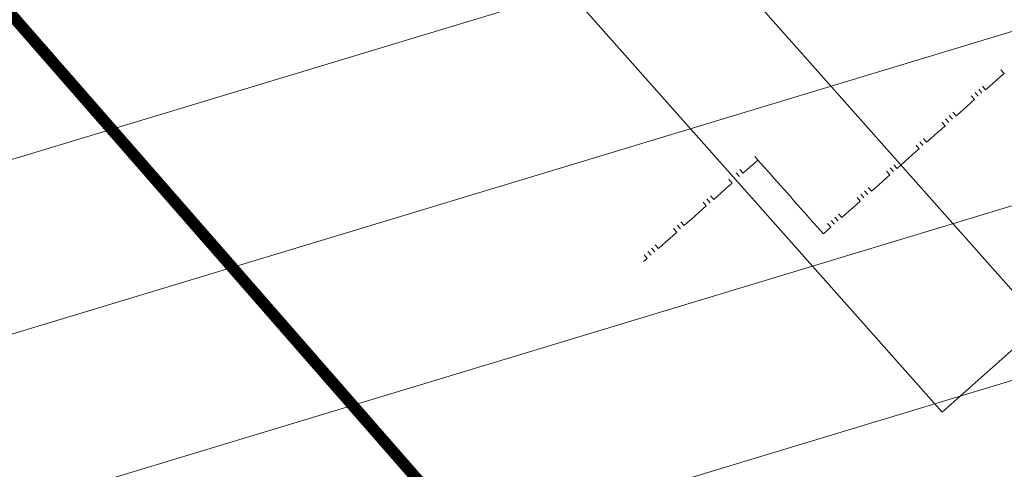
# Model space of a CAD drawing. Header units: centimetres. Extents: x 843425950 to 843478602, y 588811213 to 588851397.
# Tile 41 of 89: x 843442351 to 843442436, y 588832332 to 588832371. Entities that reach past the tile are written whole.
import ezdxf
from ezdxf import colors
from ezdxf.entities.mleader import LeaderData, LeaderLine
from ezdxf.lldxf.tags import DXFTag
from ezdxf.math import Vec2, Vec3

# ---------------------------------------------------------------- set-up
doc = ezdxf.new("R2010")
doc.units = ezdxf.units.CM
doc.header["$MEASUREMENT"] = 0
doc.linetypes.add('EGBU01', pattern=[1, 0.5, -0.5])
doc.layers.get('0').update_dxf_attribs({"lineweight": 5})
for name, color, linetype, lineweight in [('0-hatch', 8, 'Continuous', 5), ('0-LINIA CIENKA', 8, 'Continuous', 9), ('IS_gaz_ZEW', 40, 'GAS_LINE', 30), ('IS_lpg_proj_opis', 7, 'Continuous', 5), ('S_strefa zagrożenia wybuchem', 7, 'EGBU01', 13), ('wymiarowanie', 123, 'Continuous', 5)]:
    doc.layers.add(name, color=color, linetype=linetype, lineweight=lineweight)
doc.layers.add('IS_Grafika', color=7, linetype='SOLID', lineweight=9, true_color=0x000000)
doc.styles.add('IS_W-K_opisy', font='romans.shx', dxfattribs={"width": 0.7, "height": 20})
doc.styles.get("Standard").update_dxf_attribs({"font": 'ARIAL.TTF'})
tags = doc.linetypes.add('GAS_LINE', pattern='A,0.5,-0.2,["GAS",Standard,S=0.1,R=0,X=-0.1,Y=-0.05],-0.25', length=0.95).pattern_tags.tags
tags[6] = DXFTag(74, 10)
tags = doc.linetypes.add('SOLID', pattern=[10, 10, 0]).pattern_tags.tags
tags[6:7] = [DXFTag(74, 4), DXFTag(75, 0), DXFTag(340, '0'), DXFTag(46, 0.0), DXFTag(50, 0.0), DXFTag(44, 0.0), DXFTag(45, 0.0)]
tags[4:5] = [DXFTag(74, 4), DXFTag(75, 0), DXFTag(340, '0'), DXFTag(46, 0.0), DXFTag(50, 0.0), DXFTag(44, 0.0), DXFTag(45, 0.0)]
picture_1 = doc.add_image_def('image1.jpg', size_in_pixel=(6614, 4677))

# ---------------------------------------------------------------- blocks, each defined once
blk = doc.blocks.new('PZT BARSZCZEWO')
at = {"layer": '0-LINIA CIENKA', "lineweight": 5, "ltscale": 2, "transparency": 33554687}
h = blk.add_hatch(dxfattribs=at)
h.set_pattern_fill('ANSI37', color=256, scale=1000, angle=20)
h.set_pattern_definition([(65, (0, 0), (-113.2884733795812, 52.82728271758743), []), (155, (0, 0), (-52.82728271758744, -113.2884733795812), [])])
edge = h.paths.add_edge_path()
edge.add_line((843441756.9641684, 588833158.7344854), (843442575.483008, 588832236.5806395))
edge.add_line((843442575.483008, 588832236.5806395), (843444368.2496421, 588833842.5538505))
edge.add_line((843444368.2496421, 588833842.5538505), (843443655.9849038, 588834657.7236509))
edge.add_line((843443655.9849038, 588834657.7236509), (843443055.3110482, 588834184.0961442))
edge.add_line((843443055.3110482, 588834184.0961442), (843442940.5186727, 588834093.6003145))
edge.add_line((843442923.836077, 588834078.4714526), (843441756.9641684, 588833158.7344854))
h.paths.add_polyline_path([(843444368.2496421, 588833842.5538505), (843445637.7722989, 588832389.7115824), (843445134.1501327, 588831938.9706669), (843444877.3431487, 588832225.9353465), (843444824.5023687, 588832178.7412899), (843444831.1155701, 588832169.6302025), (843444743.8351632, 588832091.7792779), (843443710.0761355, 588833247.9569395)])
at = {"layer": '0-hatch', "color": 63, "linetype": 'Continuous', "lineweight": 5, "transparency": 33554687}
for p, q in [((843442445.1414053, 588832387.5894594), (843442283.3891952, 588832338.7190704)), ((843442455.6614732, 588832375.8010747), (843442293.8664722, 588832326.9177574)), ((843442466.1815411, 588832364.0126901), (843442304.3437494, 588832315.1164442)), ((843442476.7016089, 588832352.2243054), (843442314.8210264, 588832303.3151312))]:
    blk.add_line(p, q, dxfattribs=at)
at = {"layer": 'wymiarowanie', "lineweight": 5, "ltscale": 0.5}
image = blk.add_image(picture_1, insert=(843431362.0643705, 588824232.5320414), size_in_units=(21007.289183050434, 14855.018374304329), rotation=0.10583542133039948, dxfattribs=at)
image.dxf.flags = 7
blk = doc.blocks.new('_Closed')
at = {"color": 0, "linetype": 'ByBlock', "lineweight": -2}
for p, q in [((-1, 0.1666666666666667), (0, 0)), ((-1, 0.1666666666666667), (-1, -0.1666666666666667)), ((0, 0), (-1, -0.1666666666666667)), ((0, 0), (-1, 0))]:
    blk.add_line(p, q, dxfattribs=at)

msp = doc.modelspace()

# ---------------------------------------------------------------- block references
msp.add_blockref('PZT BARSZCZEWO', (0, 0))

# ---------------------------------------------------------------- next in the draw order: hatches: boundary and pattern name
at = {"layer": 'S_strefa zagrożenia wybuchem'}
h = msp.add_hatch(dxfattribs=at)
h.set_pattern_fill('AR-CONC', color=1, scale=9.999999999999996, angle=359.8311976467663)
h.set_pattern_definition([(49.83119764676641, (843444005.5862415, 588831444.9671925), (71.70721923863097, -6.486502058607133), [7.49999999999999, -82.49999999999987]), (354.8311976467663, (843444005.5862415, 588831444.9671925), (-13.65346586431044, 75.25976518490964), [5.999999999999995, -65.99999999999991]), (100.2826421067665, (843444011.561843, 588831444.4266508), (58.05375314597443, 68.77326235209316), [6.37401919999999, -70.11421119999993]), (46.01539764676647, (843444005.6451646, 588831464.9671057), (106.6749053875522, -16.86628182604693), [11.25, -123.75]), (96.46683313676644, (843444014.5347368, 588831463.561579), (93.75277913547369, 97.13607164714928), [9.561034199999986, -105.1713759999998]), (351.0153616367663, (843444005.6451646, 588831464.9671057), (93.75277907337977, 97.13607159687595), [8.999999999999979, -99.00000009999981]), (20.83119764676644, (843444015.6303904, 588831459.9376659), (59.57182849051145, -40.43757225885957), [7.499999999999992, -82.4999999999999]), (325.8311976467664, (843444015.6303904, 588831459.9376659), (24.54506786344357, 72.44300538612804), [5.999999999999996, -65.99999999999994]), (71.28264238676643, (843444020.5947094, 588831456.5678682), (84.11689562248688, 32.00543297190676), [6.374018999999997, -70.11421119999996]), (37.33119764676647, (843444005.5862415, 588831444.9671925), (1.314055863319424, 33.28565843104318), [0, -65.2, 0, -67, 0, -66.25000000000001]), (7.331197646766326, (843444005.5862415, 588831444.9671925), (26.42303928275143, 39.36349571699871), [0, -38.19999999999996, 0, -63.69999999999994, 0, -25.24999999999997]), (327.3311976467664, (843443983.2863383, 588831445.0328918), (53.37536693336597, -2.412749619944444), [0, -24.99999999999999, 0, -77.99999999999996, 0, -103.4999999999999]), (317.3311976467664, (843443973.2863817, 588831445.0623533), (58.34785629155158, 9.838639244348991), [0, -32.49999999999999, 0, -51.79999999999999, 0, -73.49999999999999])])
edge = h.paths.add_edge_path()
edge.add_arc((843442474.7323442, 588832394.8086982), 150, 166.4400334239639, 166.4400334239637)

# ---------------------------------------------------------------- next in the draw order: linework, layer by layer
at = {"color": 0}
for p, q in [((843442430.5918448, 588832337.3728528), (843442200.362109, 588832596.7134963)), ((843442439.1395643, 588832344.9610934), (843442430.5918448, 588832337.3728528))]:
    msp.add_line(p, q, dxfattribs=at)
for points in [[(843442435.9188899, 588832366.4434096), (843442435.6378428, 588832366.759993)], [(843442434.9691433, 588832365.6002717), (843442435.2857268, 588832365.8813189)], [(843442435.2857268, 588832365.8813189), (843442435.6023102, 588832366.162366)], [(843442435.6023102, 588832366.162366), (843442435.9188899, 588832366.4434096)], [(843442434.0193967, 588832364.7571338), (843442433.7383497, 588832365.0737175)], [(843442434.3359802, 588832365.0381811), (843442434.0549331, 588832365.3547645)], [(843442434.3359802, 588832365.0381811), (843442434.6525636, 588832365.319228)], [(843442434.6525636, 588832365.319228), (843442434.9691433, 588832365.6002717)], [(843442433.06965, 588832363.9139961), (843442433.3862336, 588832364.1950431)], [(843442433.3862336, 588832364.1950431), (843442433.1051865, 588832364.5116266)], [(843442433.702817, 588832364.4760903), (843442433.4217699, 588832364.7926737)], [(843442432.1199036, 588832363.0708584), (843442432.436487, 588832363.3519052)], [(843442432.436487, 588832363.3519052), (843442432.7530705, 588832363.6329525)], [(843442432.7530705, 588832363.6329525), (843442433.06965, 588832363.9139961)], [(843442431.170157, 588832362.2277205), (843442430.8891098, 588832362.5443039)], [(843442431.4867404, 588832362.5087676), (843442431.2056932, 588832362.8253509)], [(843442431.8033237, 588832362.7898146), (843442431.5222768, 588832363.106398)], [(843442431.8033237, 588832362.7898146), (843442432.1199036, 588832363.0708584)], [(843442430.2204101, 588832361.3845826), (843442430.5369937, 588832361.6656297)], [(843442430.5369937, 588832361.6656297), (843442430.8535771, 588832361.9466767)], [(843442430.8535771, 588832361.9466767), (843442430.5725303, 588832362.2632602)], [(843442429.2706637, 588832360.5414447), (843442428.9896166, 588832360.8580283)], [(843442429.2706637, 588832360.5414447), (843442429.5872471, 588832360.8224919)], [(843442429.5872471, 588832360.8224919), (843442429.9038305, 588832361.1035389)], [(843442429.9038305, 588832361.1035389), (843442430.2204101, 588832361.3845826)], [(843442428.3209171, 588832359.698307), (843442428.6375005, 588832359.979354)], [(843442428.6375005, 588832359.979354), (843442428.3564535, 588832360.2959374)], [(843442428.9540839, 588832360.2604011), (843442428.673037, 588832360.5769844)], [(843442414.4688601, 588832358.7227601), (843442414.7854435, 588832359.0038071)], [(843442414.7854435, 588832359.0038071), (843442414.5043998, 588832359.3203868)], [(843442414.7854435, 588832359.0038071), (843442415.0664905, 588832358.6872236)], [(843442427.3711705, 588832358.8551692), (843442427.6877539, 588832359.1362162)], [(843442427.6877539, 588832359.1362162), (843442428.0043373, 588832359.4172633)], [(843442428.0043373, 588832359.4172633), (843442428.3209171, 588832359.698307)], [(843442413.5191135, 588832357.8796222), (843442413.2380698, 588832358.1962019)], [(843442413.5191135, 588832357.8796222), (843442413.8356969, 588832358.1606692)], [(843442413.8356969, 588832358.1606692), (843442414.1522768, 588832358.441713)], [(843442414.1522768, 588832358.441713), (843442414.4688601, 588832358.7227601)], [(843442415.0664905, 588832358.6872236), (843442415.3475376, 588832358.3706402)], [(843442415.3475376, 588832358.3706402), (843442415.6285814, 588832358.0540605)], [(843442426.4214239, 588832358.0120313), (843442426.1403769, 588832358.3286147)], [(843442426.7380073, 588832358.2930783), (843442426.4569603, 588832358.6096617)], [(843442426.7380073, 588832358.2930783), (843442427.0545907, 588832358.5741254)], [(843442427.0545907, 588832358.5741254), (843442427.3711705, 588832358.8551692)], [(843442412.5693669, 588832357.0364844), (843442412.2883232, 588832357.353064)], [(843442412.8859503, 588832357.3175313), (843442412.6049067, 588832357.634111)], [(843442413.2025301, 588832357.5985751), (843442412.9214863, 588832357.9151548)], [(843442415.6285814, 588832358.0540605), (843442415.9096284, 588832357.737477)], [(843442415.9096284, 588832357.737477), (843442416.1906755, 588832357.4208935)], [(843442416.4717193, 588832357.1043139), (843442416.1906755, 588832357.4208935)], [(843442425.4716773, 588832357.1688935), (843442425.7882607, 588832357.4499404)], [(843442425.7882607, 588832357.4499404), (843442426.1048443, 588832357.7309875)], [(843442426.1048443, 588832357.7309875), (843442425.8237972, 588832358.0475711)], [(843442411.6196203, 588832356.1933466), (843442411.9362038, 588832356.4743935)], [(843442411.9362038, 588832356.4743935), (843442412.2527834, 588832356.7554373)], [(843442412.2527834, 588832356.7554373), (843442412.5693669, 588832357.0364844)], [(843442416.7527661, 588832356.7877305), (843442416.4717193, 588832357.1043139)], [(843442417.0338134, 588832356.4711468), (843442416.7527661, 588832356.7877305)], [(843442417.0338134, 588832356.4711468), (843442417.314857, 588832356.1545672)], [(843442424.5219307, 588832356.3257556), (843442424.2408837, 588832356.6423391)], [(843442424.5219307, 588832356.3257556), (843442424.8385143, 588832356.6068028)], [(843442424.8385143, 588832356.6068028), (843442425.1550976, 588832356.8878497)], [(843442425.1550976, 588832356.8878497), (843442425.4716773, 588832357.1688935)], [(843442410.6698737, 588832355.3502086), (843442410.38883, 588832355.6667885)], [(843442410.9864571, 588832355.6312557), (843442410.7054133, 588832355.9478353)], [(843442410.9864571, 588832355.6312557), (843442411.3030369, 588832355.9122995)], [(843442411.3030369, 588832355.9122995), (843442411.6196203, 588832356.1933466)], [(843442417.314857, 588832356.1545672), (843442417.5959041, 588832355.8379838)], [(843442417.5959041, 588832355.8379838), (843442417.8769512, 588832355.5214003)], [(843442423.5721841, 588832355.4826177), (843442423.2911371, 588832355.7992013)], [(843442423.8887675, 588832355.7636648), (843442423.6077206, 588832356.0802482)], [(843442424.2053511, 588832356.044712), (843442423.924304, 588832356.3612953)], [(843442409.7201271, 588832354.5070708), (843442410.0367105, 588832354.7881179)], [(843442410.0367105, 588832354.7881179), (843442410.3532903, 588832355.0691617)], [(843442410.3532903, 588832355.0691617), (843442410.0722466, 588832355.3857414)], [(843442417.8769512, 588832355.5214003), (843442418.1579949, 588832355.2048206)], [(843442418.1579949, 588832355.2048206), (843442418.439042, 588832354.8882372)], [(843442418.720089, 588832354.5716537), (843442418.439042, 588832354.8882372)], [(843442422.6224375, 588832354.63948), (843442422.9390211, 588832354.920527)], [(843442422.9390211, 588832354.920527), (843442423.2556044, 588832355.201574)], [(843442423.2556044, 588832355.201574), (843442423.5721841, 588832355.4826177)], [(843442408.7703805, 588832353.6639329), (843442409.0869639, 588832353.94498)], [(843442409.0869639, 588832353.94498), (843442409.4035437, 588832354.2260238)], [(843442409.4035437, 588832354.2260238), (843442409.7201271, 588832354.5070708)], [(843442419.0011327, 588832354.2550739), (843442418.720089, 588832354.5716537)], [(843442419.0011327, 588832354.2550739), (843442419.2821798, 588832353.9384906)], [(843442419.2821798, 588832353.9384906), (843442419.5632267, 588832353.6219071)], [(843442421.6726911, 588832353.796342), (843442421.3916438, 588832354.1129256)], [(843442421.9892744, 588832354.0773891), (843442421.7082274, 588832354.3939725)], [(843442421.9892744, 588832354.0773891), (843442422.3058579, 588832354.3584361)], [(843442422.3058579, 588832354.3584361), (843442422.6224375, 588832354.63948)], [(843442407.820634, 588832352.8207952), (843442407.5395901, 588832353.1373748)], [(843442408.1372173, 588832353.1018423), (843442407.8561738, 588832353.418422)], [(843442408.4537971, 588832353.3828859), (843442408.1727533, 588832353.6994656)], [(843442408.4537971, 588832353.3828859), (843442408.7703805, 588832353.6639329)], [(843442419.5632267, 588832353.6219071), (843442419.8442705, 588832353.3053274)], [(843442419.8442705, 588832353.3053274), (843442420.1253176, 588832352.9887439)], [(843442420.7229443, 588832352.9532043), (843442421.0395279, 588832353.2342514)], [(843442421.0395279, 588832353.2342514), (843442420.7584807, 588832353.5508348)], [(843442421.3561113, 588832353.5152985), (843442421.0750642, 588832353.8318818)], [(843442406.8708873, 588832351.9776573), (843442407.1874707, 588832352.2587045)], [(843442407.1874707, 588832352.2587045), (843442407.5040505, 588832352.5397481)], [(843442407.5040505, 588832352.5397481), (843442407.820634, 588832352.8207952)], [(843442420.4063647, 588832352.6721606), (843442420.1253176, 588832352.9887439)], [(843442420.4063647, 588832352.6721606), (843442420.7229443, 588832352.9532043)], [(843442405.9211407, 588832351.1345195), (843442405.640097, 588832351.4510993)], [(843442406.2377242, 588832351.4155666), (843442405.9566803, 588832351.7321463)], [(843442406.2377242, 588832351.4155666), (843442406.5543039, 588832351.6966102)], [(843442406.5543039, 588832351.6966102), (843442406.8708873, 588832351.9776573)], [(843442404.9713941, 588832350.2913817), (843442405.2879775, 588832350.5724286)], [(843442405.2879775, 588832350.5724286), (843442405.0069339, 588832350.8890084)], [(843442405.6045573, 588832350.8534724), (843442405.3235135, 588832351.1700522)]]:
    msp.add_lwpolyline(points, dxfattribs=at)
at = {"layer": 'IS_gaz_ZEW', "linetype": 'ByBlock', "ltscale": 15}
msp.add_line((843442449.5382652, 588832333.2475508), (843442199.916356, 588832614.4323696), dxfattribs=at)
at = {"layer": 'IS_Grafika', "const_width": 1}
msp.add_lwpolyline([(843442306.3278246, 588832763.1321757), (843442138.1288244, 588832614.6273623), (843442451.8760723, 588832255.7333152), (843442622.2997594, 588832415.3900578), (843442306.3278246, 588832763.1321757)], dxfattribs=at)
at = {"layer": 'S_strefa zagrożenia wybuchem', "color": 1}
msp.add_circle((843442474.0504117, 588832404.0852572), 150, dxfattribs=at)

# ---------------------------------------------------------------- next in the draw order: leaders
at = {"layer": 'IS_lpg_proj_opis'}
ml = msp.add_multileader_mtext('Standard', dxfattribs=at)
ml.set_content('{\\fTimes New Roman|b0|i0|c238|p18;STREFA ZAGROŻENIA \\PWYBUCHEM (PROMIEŃ 1,5M)}', color=256, style='IS_W-K_opisy')
ml.set_leader_properties(color=256, linetype='ByLayer', lineweight=-1)
ml.set_arrow_properties(name='CLOSED')
ml.build(insert=Vec2(0, 0))
ml.multileader.update_dxf_attribs({"text_left_attachment_type": 6, "text_right_attachment_type": 6, "dogleg_length": 4.725698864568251, "arrow_head_size": 29.53561790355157})
ctx = ml.context
ctx.base_point, ctx.char_height, ctx.arrow_head_size, ctx.landing_gap_size, ctx.plane_origin, ctx.plane_x_axis, ctx.plane_y_axis = Vec3(843441284.0154341, 588831125.8550242), 120, 29.53561790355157, 11.81424716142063, Vec3(843440695.6875861, 588832409.171222), Vec3(0.9999999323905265, -0.0003677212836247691), Vec3(0.0003677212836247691, 0.9999999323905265)
ctx.left_attachment, ctx.right_attachment, ctx.text_align_type, ctx.attachment_type = 6, 6, 2, 2
notes = []
notes.append((ctx, [(1, (1, 1, 0), (843443011.0832814, 588831125.2199446), (-0.9999999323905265, 0.0003677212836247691), 4.725698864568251, [(0, [(843442465.1483659, 588832351.0583475)], 256, [])])]))
ctx.mtext.insert, ctx.mtext.text_direction, ctx.mtext.rotation, ctx.mtext.alignment, ctx.mtext.flow_direction = Vec3(843442994.6116419, 588831310.9794388), Vec3(0.9999999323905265, -0.0003677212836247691), 6.282817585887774, 3, 5
for ctx, leaders in notes:
    for number, flags, end, landing, length, lines in leaders:
        leader = LeaderData()
        leader.index, (leader.has_last_leader_line, leader.has_dogleg_vector, leader.attachment_direction) = number, flags
        leader.last_leader_point, leader.dogleg_vector, leader.dogleg_length = Vec3(end), Vec3(landing), length
        for number, points, colour, breaks in lines:
            line = LeaderLine()
            line.index, line.vertices, line.color, line.breaks = number, Vec3.list(points), colors.encode_raw_color(colour), breaks
            leader.lines.append(line)
        ctx.leaders.append(leader)

doc.saveas('drawing.dxf')
